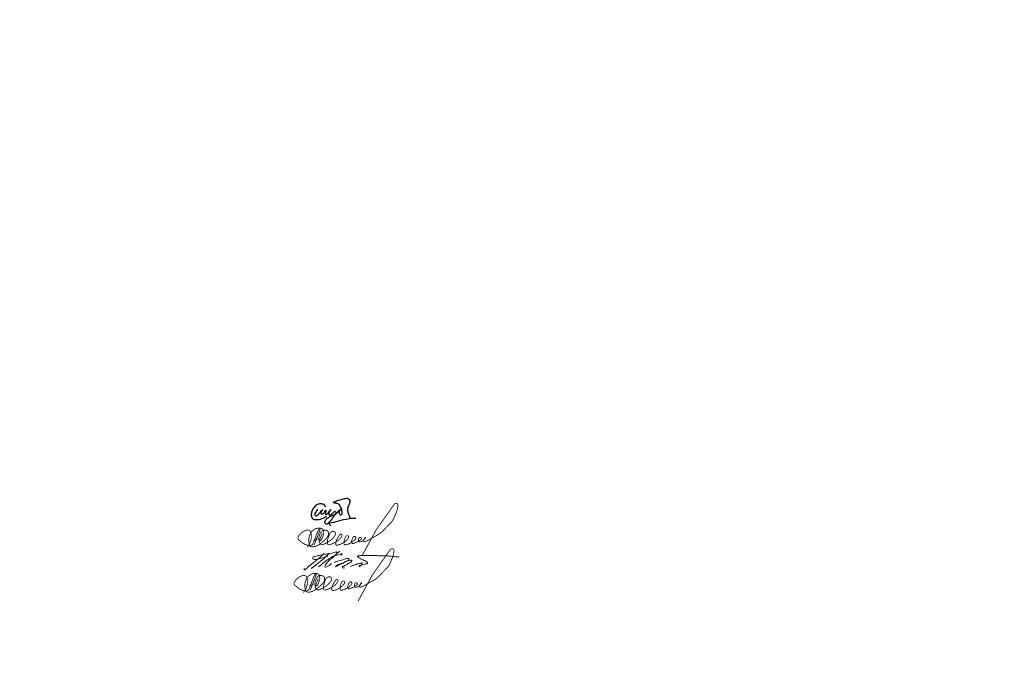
# Model space of a CAD drawing. Header units: millimetres. Extents: x 0 to 210, y 0 to 297.
# Tile 1 of 2: x 0 to 210, y 0 to 138. Entities that reach past the tile are written whole.
import ezdxf

# ---------------------------------------------------------------- set-up
doc = ezdxf.new("R2010")
doc.units = ezdxf.units.MM
doc.linetypes.add('K5LT32770', pattern=[0])
doc.linetypes.add('K5LT_THIN', pattern=[0])
doc.layers.add('Системный слой', color=7, linetype='Continuous')

# ---------------------------------------------------------------- blocks, each defined once
blk = doc.blocks.new('U0')
at = {"layer": 'Системный слой', "color": 7, "linetype": 'K5LT32770', "lineweight": 30}
for points, knots in [([(63.54, 33.5), (63.46, 33.32), (63.37, 33.15), (63.26, 32.98), (63.18, 32.85), (63.02, 32.74), (62.98, 32.6), (62.96, 32.49), (62.93, 32.36), (62.97, 32.27), (63, 32.21), (63.07, 32.13), (63.13, 32.11), (63.22, 32.06), (63.38, 32.12), (63.48, 32.17), (63.64, 32.24), (63.74, 32.41), (63.86, 32.54), (64.13, 32.82), (64.72, 33.54), (64.64, 33.41), (64.6, 33.36), (64.39, 33.16), (64.32, 33), (64.27, 32.88), (64.19, 32.73), (64.23, 32.62), (64.26, 32.56), (64.33, 32.48), (64.4, 32.45), (64.48, 32.42), (64.62, 32.49), (64.71, 32.54), (64.99, 32.66), (65.26, 33.38), (65.3, 33.28), (65.33, 33.22), (65.21, 32.9), (65.2, 32.71), (65.2, 32.6), (65.17, 32.43), (65.22, 32.38), (65.28, 32.34), (65.45, 32.38), (65.54, 32.43), (65.61, 32.47), (65.66, 32.55), (65.72, 32.61), (65.96, 32.84), (66.38, 33.44), (66.37, 33.39), (66.36, 33.36), (66.01, 32.98), (65.95, 32.73), (65.93, 32.62), (65.88, 32.47), (65.93, 32.38), (65.97, 32.32), (66.07, 32.26), (66.14, 32.25), (66.26, 32.22), (66.4, 32.38), (66.52, 32.46), (66.68, 32.57), (66.8, 32.72), (66.94, 32.84), (67.02, 32.9), (67.1, 32.98), (67.18, 33.03), (67.23, 33.05), (67.28, 33.09), (67.32, 33.09), (67.39, 33.08), (67.4, 32.91), (67.41, 32.82), (67.42, 32.64), (67.26, 32.46), (67.18, 32.3), (67.05, 32.06), (66.9, 31.84), (66.74, 31.62), (66.53, 31.31), (66.32, 30.98), (66.04, 30.73), (65.88, 30.58), (65.71, 30.36), (65.5, 30.33), (65.41, 30.31), (65.28, 30.29), (65.21, 30.34), (65.16, 30.38), (65.13, 30.48), (65.11, 30.56), (65.08, 30.68), (65.12, 30.83), (65.16, 30.95), (65.22, 31.16), (65.38, 31.34), (65.54, 31.49), (65.68, 31.62), (65.86, 31.72), (66.02, 31.82), (66.22, 31.94), (66.44, 32.04), (66.65, 32.14), (66.76, 32.2), (66.86, 32.26), (66.97, 32.31), (67.13, 32.37), (67.31, 32.37), (67.44, 32.46), (67.55, 32.53), (67.64, 32.65), (67.73, 32.74), (67.97, 32.96), (68.14, 33.27), (68.43, 33.4), (68.48, 33.42), (68.55, 33.45), (68.56, 33.45), (68.57, 33.45), (68.46, 33.38), (68.41, 33.34), (68.35, 33.29), (68.28, 33.25), (68.24, 33.19), (68.17, 33.1), (68.15, 32.96), (68.15, 32.85), (68.14, 32.72), (68.18, 32.59), (68.23, 32.48), (68.27, 32.41), (68.32, 32.32), (68.38, 32.29), (68.46, 32.25), (68.61, 32.29), (68.68, 32.35), (68.76, 32.41), (68.79, 32.55), (68.81, 32.66), (68.84, 32.83), (68.78, 33), (68.74, 33.17), (68.71, 33.32), (68.68, 33.47), (68.63, 33.61), (68.56, 33.79), (68.46, 33.95), (68.37, 34.11), (68.29, 34.24), (68.24, 34.4), (68.12, 34.49), (68.05, 34.54), (67.97, 34.56), (67.89, 34.6), (67.76, 34.65), (67.62, 34.69), (67.48, 34.73), (67.35, 34.77), (67.21, 34.8), (67.08, 34.85), (67.01, 34.87), (66.89, 34.89), (66.89, 34.92), (66.88, 34.96), (67.03, 35.01), (67.1, 35.05), (67.25, 35.13), (67.41, 35.18), (67.57, 35.24), (68.07, 35.43), (68.58, 35.61), (69.1, 35.71), (69.33, 35.75), (69.57, 35.85), (69.79, 35.81), (69.92, 35.78), (70.05, 35.74), (70.16, 35.66), (70.25, 35.59), (70.36, 35.49), (70.4, 35.37), (70.43, 35.27), (70.39, 35.14), (70.38, 35.03), (70.35, 34.81), (70.31, 34.58), (70.22, 34.38), (70.17, 34.25), (70.04, 34.14), (70, 34), (69.97, 33.9), (69.97, 33.79), (69.96, 33.68), (69.95, 33.55), (69.93, 33.41), (69.93, 33.28), (69.94, 33.12), (69.98, 32.96), (70.02, 32.81), (70.06, 32.68), (70.11, 32.56), (70.16, 32.44), (70.19, 32.34), (70.24, 32.24), (70.27, 32.13), (70.3, 32.04), (70.34, 31.95), (70.35, 31.86), (70.36, 31.76), (70.36, 31.67), (70.35, 31.58)], [0, 0, 0, 0, 1, 1, 1, 2, 2, 2, 3, 3, 3, 4, 4, 4, 5, 5, 5, 6, 6, 6, 7, 7, 7, 8, 8, 8, 9, 9, 9, 10, 10, 10, 11, 11, 11, 12, 12, 12, 13, 13, 13, 14, 14, 14, 15, 15, 15, 16, 16, 16, 17, 17, 17, 18, 18, 18, 19, 19, 19, 20, 20, 20, 21, 21, 21, 22, 22, 22, 23, 23, 23, 24, 24, 24, 25, 25, 25, 26, 26, 26, 27, 27, 27, 28, 28, 28, 29, 29, 29, 30, 30, 30, 31, 31, 31, 32, 32, 32, 33, 33, 33, 34, 34, 34, 35, 35, 35, 36, 36, 36, 37, 37, 37, 38, 38, 38, 39, 39, 39, 40, 40, 40, 41, 41, 41, 42, 42, 42, 43, 43, 43, 44, 44, 44, 45, 45, 45, 46, 46, 46, 47, 47, 47, 48, 48, 48, 49, 49, 49, 50, 50, 50, 51, 51, 51, 52, 52, 52, 53, 53, 53, 54, 54, 54, 55, 55, 55, 56, 56, 56, 57, 57, 57, 58, 58, 58, 59, 59, 59, 60, 60, 60, 61, 61, 61, 62, 62, 62, 63, 63, 63, 64, 64, 64, 65, 65, 65, 66, 66, 66, 67, 67, 67, 68, 68, 68, 69, 69, 69, 70, 70, 70, 71, 71, 71, 71]), ([(65.28, 33.99), (65.21, 34.15), (65.11, 34.27), (64.99, 34.37), (64.83, 34.51), (64.6, 34.59), (64.4, 34.62), (64.12, 34.67), (63.78, 34.61), (63.52, 34.5), (63.2, 34.36), (62.92, 34.06), (62.7, 33.78), (62.5, 33.51), (62.33, 33.18), (62.25, 32.85), (62.2, 32.6), (62.16, 32.32), (62.21, 32.08), (62.26, 31.86), (62.35, 31.59), (62.5, 31.45), (62.67, 31.3), (62.98, 31.28), (63.22, 31.26), (63.63, 31.22), (64.07, 31.36), (64.46, 31.49), (64.81, 31.61), (65.15, 31.77), (65.47, 31.97)], [0, 0, 0, 0, 1, 1, 1, 2, 2, 2, 3, 3, 3, 4, 4, 4, 5, 5, 5, 6, 6, 6, 7, 7, 7, 8, 8, 8, 9, 9, 9, 10, 10, 10, 10]), ([(66.44, 29.91), (66.2, 30.08), (66.06, 30.23), (66.01, 30.36), (65.89, 30.67), (67.02, 30.69), (67.52, 30.84), (68.21, 31.04), (68.91, 31.25), (69.62, 31.39), (70.05, 31.48), (70.49, 31.59), (70.93, 31.6), (71.18, 31.6), (71.43, 31.58), (71.68, 31.55)], [0, 0, 0, 0, 1, 1, 1, 2, 2, 2, 3, 3, 3, 4, 4, 4, 5, 5, 5, 5])]:
    blk.add_open_spline(points, degree=3, knots=knots, dxfattribs=at)
blk = doc.blocks.new('U1')
at = {"layer": 'Системный слой', "color": 7, "linetype": 'K5LT_THIN', "const_width": 0.18}
for points in [[(63.68, 18.65), (63.3, 17.69), (63.22, 17.51), (63.16, 17.3), (63.16, 17.22), (63.17, 17.15), (63.22, 17.12), (63.33, 17.13), (63.43, 17.24), (63.58, 17.41), (63.66, 17.54), (63.7, 17.65), (63.97, 18.43), (64.01, 18.7), (63.99, 18.97), (63.92, 19.34), (63.85, 19.51), (63.72, 19.65), (63.54, 19.74), (63.24, 19.78), (62.95, 19.78), (62.64, 19.76), (62.33, 19.69), (62.15, 19.61), (61.88, 19.43), (61.58, 19.22), (61.44, 19.04), (61.25, 18.74), (61.1, 18.47), (60.95, 18.08), (60.85, 17.75), (60.81, 17.41), (60.83, 16.9), (60.88, 16.46), (61, 16.09), (61.11, 15.95), (61.3, 15.83), (61.48, 15.79), (61.64, 15.79), (61.89, 15.83), (62.17, 15.89), (62.4, 15.96), (62.58, 16.05), (62.84, 16.17), (63.16, 16.36), (63.27, 16.45), (63.38, 16.54), (63.58, 16.71), (64.22, 17.24), (64.45, 17.47), (64.69, 17.74), (64.89, 18.03), (64.96, 18.22), (65.01, 18.47), (65.03, 18.72), (65, 18.88), (64.96, 19.04), (64.82, 19.18), (64.68, 19.27), (64.47, 19.32), (64.34, 19.34), (64.07, 19.34), (63.94, 19.34), (63.9, 19.34), (63.84, 19.33), (63.8, 19.31), (63.75, 19.29), (63.72, 19.26), (63.64, 19.18), (63.56, 19.09), (63.45, 18.95), (63.34, 18.79), (63.25, 18.62), (63.17, 18.45), (63.06, 18.14), (62.99, 17.9), (62.96, 17.65), (62.98, 17.21), (63.03, 16.99), (63.11, 16.73), (63.19, 16.58), (63.26, 16.48), (63.32, 16.39), (63.38, 16.35), (63.45, 16.31), (63.49, 16.3), (63.57, 16.28), (63.64, 16.28), (63.76, 16.28), (63.86, 16.31), (64.04, 16.36), (64.62, 16.66), (65.44, 17.17), (65.73, 17.41), (65.93, 17.61), (66.18, 17.89), (66.4, 18.2), (66.51, 18.42), (66.54, 18.47), (66.55, 18.54), (66.55, 18.62), (66.54, 18.69), (66.51, 18.78), (66.47, 18.87), (66.42, 18.93), (66.33, 19.01), (66.27, 19.04), (66.19, 19.07), (66.11, 19.08), (66.02, 19.08), (65.9, 19.07), (65.81, 19.04), (65.73, 19.01), (65.66, 18.97), (65.52, 18.87), (65.4, 18.75), (65.32, 18.64), (65.26, 18.54), (65.15, 18.29), (65.06, 18.04), (64.92, 17.63), (64.85, 17.36), (64.81, 17.09), (64.8, 16.76), (64.81, 16.6), (64.84, 16.48), (64.87, 16.39), (64.89, 16.34), (64.94, 16.29), (64.97, 16.26), (65.03, 16.25), (65.11, 16.24), (65.2, 16.26), (65.76, 16.43), (66.36, 16.7), (67.15, 17.22), (67.39, 17.44), (67.61, 17.69), (67.83, 17.98), (67.9, 18.16), (67.9, 18.29), (67.9, 18.35), (67.89, 18.39), (67.87, 18.42), (67.85, 18.45), (67.82, 18.48), (67.77, 18.51), (67.74, 18.52), (67.7, 18.53), (67.63, 18.52), (67.56, 18.49), (67.5, 18.45), (67.43, 18.4), (67.36, 18.31), (67.26, 18.16), (67.13, 17.97), (67.01, 17.79), (66.9, 17.56), (66.77, 17.28), (66.66, 17.04), (66.61, 16.87), (66.57, 16.63), (66.57, 16.44), (66.59, 16.27), (66.62, 16.24), (66.67, 16.18), (66.71, 16.16), (66.78, 16.14), (66.85, 16.14), (66.96, 16.15), (67.07, 16.18), (67.56, 16.34), (67.9, 16.5), (68.39, 16.8), (68.72, 17.04), (68.89, 17.19), (69.05, 17.39), (69.2, 17.61), (69.28, 17.75), (69.29, 17.88), (69.3, 17.97), (69.3, 18.02), (69.27, 18.08), (69.23, 18.13), (69.16, 18.18), (69.11, 18.19), (69.02, 18.19), (68.97, 18.19), (68.89, 18.16), (68.84, 18.13), (68.8, 18.1), (68.75, 18.03), (68.68, 17.93), (68.61, 17.79), (68.5, 17.56), (68.44, 17.39), (68.38, 17.15), (68.34, 16.89), (68.32, 16.66), (68.32, 16.52), (68.33, 16.45), (68.35, 16.39), (68.37, 16.34), (68.39, 16.29), (68.43, 16.24), (68.55, 16.21), (68.73, 16.23), (69.15, 16.34), (69.45, 16.47), (69.99, 16.77), (70.3, 17), (70.55, 17.23), (70.77, 17.43), (70.84, 17.57), (70.86, 17.78), (70.84, 17.88), (70.82, 17.93), (70.76, 17.98), (70.66, 18), (70.57, 18.01), (70.49, 18), (70.42, 17.98), (70.38, 17.95), (70.31, 17.87), (70.24, 17.75), (70.13, 17.54), (70.03, 17.31), (69.99, 17.14), (69.94, 16.98), (69.91, 16.84), (69.91, 16.78), (69.93, 16.71), (69.96, 16.67), (70.03, 16.58), (70.11, 16.51), (70.19, 16.5), (70.37, 16.53), (70.63, 16.63), (71.07, 16.81), (71.4, 16.97), (71.67, 17.14), (71.88, 17.29), (72.04, 17.44), (72.09, 17.53), (72.09, 17.6), (72.06, 17.66), (72.01, 17.71), (71.94, 17.75), (71.86, 17.78), (71.74, 17.79), (71.67, 17.78), (71.61, 17.78), (71.54, 17.74), (71.46, 17.63), (71.43, 17.55), (71.41, 17.43), (71.41, 17.33), (71.43, 17.19), (71.45, 17.05), (71.47, 16.96), (71.49, 16.9), (71.52, 16.87), (71.56, 16.84), (71.62, 16.83), (71.76, 16.83), (71.91, 16.85), (72.07, 16.93), (72.22, 17.02), (72.4, 17.14), (72.55, 17.28), (72.7, 17.42), (72.9, 17.66), (72.93, 17.72), (72.94, 17.79), (72.92, 17.81), (72.86, 17.81), (72.81, 17.78), (72.75, 17.68), (72.63, 17.51), (72.52, 17.3), (72.47, 17.21), (72.45, 17.06), (72.47, 16.99), (72.49, 16.94), (72.52, 16.9), (72.55, 16.87), (72.59, 16.86), (72.66, 16.86), (72.73, 16.88), (73.02, 16.99), (73.53, 17.22), (74.18, 17.6), (75.36, 18.25), (75.97, 18.63), (76.38, 18.97), (76.98, 19.55), (77.68, 20.3), (78.53, 21.17), (78.9, 21.77), (79.38, 22.89), (79.58, 23.38), (79.71, 23.86), (79.79, 24.26), (79.82, 24.57), (79.82, 24.71), (79.78, 24.88), (79.69, 25.01), (79.56, 25.07), (79.42, 25.08), (79.33, 25.06), (79.23, 25.02), (79.11, 24.93), (79.03, 24.84), (78.87, 24.62), (76.14, 20.77), (75.63, 20.04), (75.17, 19.37), (72.18, 13.92)], [(63.3, 19.61), (63.12, 19.6), (63.04, 19.56), (62.91, 19.44), (62.77, 19.18), (62.37, 18.16), (61.88, 16.84), (61.67, 16.41), (61.54, 16.25), (61.23, 16.09), (61.09, 16.06), (60.88, 16.06), (60.62, 16.11), (60.37, 16.19), (60.08, 16.3), (59.85, 16.42), (59.62, 16.52), (59.42, 16.67), (59.22, 16.84), (59, 17.01), (58.77, 17.18), (58.62, 17.34), (58.55, 17.45), (58.51, 17.61), (58.51, 17.77), (58.58, 17.95), (58.7, 18.16), (59.04, 18.56), (59.36, 18.86), (59.71, 19.09), (60.15, 19.28), (60.44, 19.36), (60.61, 19.39), (60.71, 19.38), (60.8, 19.36), (60.94, 19.3), (61.05, 19.23), (61.16, 19.09), (61.26, 18.86), (61.32, 18.48), (61.36, 18.19), (61.37, 17.8), (61.35, 17.59), (61.29, 17.33), (61.21, 17.01), (61.13, 16.78), (60.97, 16.42), (60.84, 16.19), (60.52, 15.74)], [(63.29, 19.61), (61.97, 16.19)], [(61.8, 17.1), (62.71, 17.54)]]:
    blk.add_lwpolyline(points, dxfattribs=at)
blk = doc.blocks.new('U2')
at = {"layer": 'Системный слой', "color": 7, "linetype": 'K5LT_THIN', "lineweight": 18}
blk.add_arc((42.91, 47.15), 32.63, 306.1798, 315.028, dxfattribs=at)
for points, knots in [([(60.75, 20.88), (60.74, 20.84), (60.7, 20.77), (60.65, 20.63), (60.83, 20.49), (61.17, 20.8), (61.51, 21.24), (62.17, 21.67), (62.82, 22.25), (63.55, 22.82), (64.29, 23.43), (64.7, 23.85), (64.9, 24.05)], [0, 0, 0, 0, 0.113653, 0.254015, 0.376707, 0.660679, 1.362779, 2.210229, 2.931504, 4.015017, 4.972839, 5.797245, 5.797245, 5.797245, 5.797245]), ([(65.75, 23.44), (65.22, 23.3), (64.32, 23.06), (63.32, 22.75), (62.67, 22.75), (62.44, 23.06), (62.58, 23.39), (62.98, 23.43), (63.46, 23.57), (64.3, 23.69), (65.45, 24.01), (66.57, 23.89), (67.52, 24.52), (67.78, 24.17), (67.65, 24.12), (67.54, 24.08)], [0, 0, 0, 0, 1.640413, 2.788647, 3.181003, 3.475016, 3.785471, 4.050237, 4.604416, 5.320544, 6.566646, 8.105837, 8.942503, 9.016001, 9.262776, 9.262776, 9.262776, 9.262776]), ([(63.75, 21.2), (64.16, 21.54), (64.9, 22.16), (65.98, 22.93), (66.94, 23.55), (67.89, 23.74), (68.45, 23.94), (68.74, 23.99), (68.79, 23.96), (68.8, 23.88), (68.7, 23.81), (68.63, 23.73), (68.57, 23.67), (68.56, 23.65)], [0, 0, 0, 0, 1.600081, 2.884789, 3.999168, 4.989608, 5.748814, 5.808954, 5.844678, 5.9081, 6.008557, 6.193433, 6.246811, 6.246811, 6.246811, 6.246811]), ([(68.18, 24.56), (67.89, 24.27), (67.31, 23.7), (66.69, 23.15), (66.39, 22.88)], [0, 0, 0, 0, 1.224779, 2.458686, 2.458686, 2.458686, 2.458686]), ([(70.56, 21.26), (70.76, 21.35), (71.16, 21.52), (71.71, 21.71), (72.32, 21.91), (72.67, 21.96), (73.05, 22.05), (73.07, 21.88), (72.87, 21.77), (72.8, 21.49), (72.65, 21.34), (72.35, 21.23), (72.5, 21.46), (72.7, 21.51), (72.99, 21.65), (73.37, 21.68), (73.72, 21.81), (73.98, 21.87), (74.22, 21.89), (74.17, 22.14), (74, 22.32), (73.65, 22.47), (73.3, 22.7), (72.9, 22.85), (72.58, 23.02), (72.31, 23.14), (72.14, 23.27), (72.01, 23.4), (72.11, 23.59), (72.43, 23.55), (72.88, 23.6), (74.11, 23.56), (75.5, 23.63), (76.98, 23.54), (77.94, 23.6), (78.75, 23.5), (79.5, 23.39), (80.1, 23.39), (80.57, 23.32), (80.8, 23.31), (80.91, 23.3)], [0, 0, 0, 0, 0.64163, 1.29356, 1.794076, 2.471833, 2.611863, 2.671968, 2.913963, 3.1978, 3.472127, 3.65366, 3.783753, 4.022062, 4.337011, 4.71493, 5.169515, 5.417604, 5.569151, 5.768386, 5.982635, 6.339042, 6.859114, 7.263983, 7.608077, 7.940186, 8.151131, 8.270542, 8.429415, 8.641048, 9.147181, 9.852258, 12.263923, 13.365611, 14.28805, 15.131885, 15.811435, 16.555968, 16.916296, 17.247859, 17.247859, 17.247859, 17.247859]), ([(66.3, 22.85), (66.07, 22.62), (65.69, 22.24), (65.25, 21.76), (64.88, 20.71), (65.8, 21.37), (66.51, 21.88)], [0, 0, 0, 0, 0.943722, 1.596659, 2.060412, 3.620108, 3.620108, 3.620108, 3.620108]), ([(67.11, 22.15), (67.43, 22.26), (67.94, 22.44), (68.65, 22.65), (69.21, 22.79), (69.67, 22.94), (70.02, 23.02), (70.3, 22.87), (70.09, 22.54), (69.56, 22.3), (68.65, 21.78), (68.07, 21.63), (67.26, 21.12), (67.73, 21.7), (68.4, 21.74), (69.46, 22.33), (70.13, 22.58), (70.96, 22.65), (70.69, 22.17), (70.25, 22.12), (69.86, 21.65), (69.32, 21.52), (69, 21.31), (68.76, 21.12), (68.98, 20.86), (69.19, 20.93), (69.34, 20.99)], [0, 0, 0, 0, 0.990963, 1.623035, 2.227872, 2.723593, 3.088374, 3.278162, 3.505494, 3.99811, 5.147713, 6.302849, 6.633495, 6.869523, 7.817376, 8.903985, 10.181806, 10.436559, 10.772489, 11.221547, 11.804027, 12.456012, 12.832551, 13.028922, 13.203282, 13.634223, 13.634223, 13.634223, 13.634223])]:
    blk.add_open_spline(points, degree=3, knots=knots, dxfattribs=at)
blk = doc.blocks.new('U3')
at = {"layer": 'Системный слой', "color": 7, "linetype": 'K5LT_THIN', "const_width": 0.18}
for points in [[(64.52, 28.32), (64.14, 27.35), (64.06, 27.17), (64, 26.97), (64, 26.89), (64, 26.82), (64.05, 26.78), (64.16, 26.8), (64.27, 26.9), (64.42, 27.07), (64.49, 27.21), (64.54, 27.32), (64.81, 28.09), (64.85, 28.36), (64.83, 28.64), (64.76, 29), (64.69, 29.17), (64.56, 29.31), (64.38, 29.4), (64.08, 29.44), (63.79, 29.44), (63.47, 29.42), (63.17, 29.35), (62.98, 29.27), (62.71, 29.09), (62.42, 28.88), (62.28, 28.7), (62.09, 28.4), (61.93, 28.13), (61.79, 27.74), (61.69, 27.41), (61.65, 27.07), (61.67, 26.56), (61.72, 26.12), (61.83, 25.76), (61.95, 25.61), (62.14, 25.5), (62.32, 25.45), (62.48, 25.45), (62.73, 25.49), (63.01, 25.55), (63.24, 25.62), (63.42, 25.72), (63.68, 25.83), (64, 26.03), (64.11, 26.11), (64.22, 26.2), (64.42, 26.37), (65.05, 26.9), (65.29, 27.13), (65.52, 27.41), (65.73, 27.7), (65.8, 27.88), (65.84, 28.14), (65.86, 28.38), (65.84, 28.54), (65.79, 28.71), (65.66, 28.84), (65.52, 28.93), (65.31, 28.98), (65.17, 29.01), (64.9, 29.01), (64.78, 29.01), (64.73, 29), (64.68, 28.99), (64.64, 28.98), (64.59, 28.95), (64.56, 28.92), (64.47, 28.84), (64.4, 28.76), (64.29, 28.62), (64.18, 28.46), (64.09, 28.28), (64.01, 28.11), (63.9, 27.8), (63.83, 27.56), (63.8, 27.32), (63.82, 26.87), (63.87, 26.65), (63.95, 26.39), (64.02, 26.24), (64.1, 26.14), (64.16, 26.05), (64.21, 26.01), (64.29, 25.97), (64.33, 25.96), (64.41, 25.94), (64.48, 25.94), (64.59, 25.94), (64.7, 25.97), (64.88, 26.03), (65.46, 26.32), (66.28, 26.84), (66.57, 27.07), (66.77, 27.27), (67.01, 27.55), (67.23, 27.87), (67.35, 28.08), (67.37, 28.13), (67.39, 28.2), (67.38, 28.28), (67.37, 28.35), (67.35, 28.44), (67.3, 28.54), (67.26, 28.59), (67.17, 28.67), (67.11, 28.71), (67.02, 28.73), (66.95, 28.74), (66.86, 28.74), (66.74, 28.73), (66.65, 28.71), (66.57, 28.67), (66.5, 28.63), (66.36, 28.53), (66.23, 28.41), (66.15, 28.3), (66.1, 28.2), (65.98, 27.95), (65.9, 27.7), (65.76, 27.29), (65.69, 27.02), (65.65, 26.76), (65.64, 26.42), (65.65, 26.27), (65.67, 26.14), (65.7, 26.05), (65.73, 26), (65.77, 25.95), (65.81, 25.92), (65.87, 25.91), (65.95, 25.91), (66.04, 25.92), (66.59, 26.09), (67.2, 26.36), (67.98, 26.88), (68.22, 27.11), (68.45, 27.35), (68.66, 27.64), (68.73, 27.83), (68.73, 27.95), (68.73, 28.01), (68.72, 28.06), (68.71, 28.08), (68.69, 28.11), (68.65, 28.15), (68.61, 28.17), (68.58, 28.19), (68.54, 28.19), (68.47, 28.18), (68.4, 28.16), (68.33, 28.12), (68.27, 28.06), (68.2, 27.97), (68.09, 27.82), (67.97, 27.64), (67.85, 27.45), (67.74, 27.22), (67.61, 26.95), (67.5, 26.7), (67.45, 26.53), (67.41, 26.3), (67.41, 26.11), (67.42, 25.93), (67.45, 25.9), (67.51, 25.85), (67.55, 25.82), (67.61, 25.8), (67.69, 25.8), (67.8, 25.81), (67.91, 25.85), (68.4, 26), (68.73, 26.16), (69.23, 26.46), (69.56, 26.7), (69.73, 26.86), (69.89, 27.05), (70.04, 27.27), (70.11, 27.41), (70.13, 27.54), (70.14, 27.63), (70.14, 27.69), (70.11, 27.74), (70.07, 27.8), (70, 27.84), (69.95, 27.85), (69.86, 27.85), (69.81, 27.85), (69.73, 27.83), (69.68, 27.79), (69.64, 27.76), (69.58, 27.69), (69.52, 27.59), (69.45, 27.45), (69.34, 27.22), (69.28, 27.06), (69.21, 26.82), (69.18, 26.55), (69.15, 26.32), (69.16, 26.19), (69.17, 26.11), (69.19, 26.05), (69.21, 26), (69.22, 25.95), (69.27, 25.9), (69.39, 25.87), (69.56, 25.9), (69.99, 26.01), (70.29, 26.13), (70.83, 26.43), (71.13, 26.67), (71.38, 26.89), (71.61, 27.1), (71.68, 27.24), (71.7, 27.44), (71.68, 27.54), (71.66, 27.59), (71.6, 27.64), (71.49, 27.66), (71.4, 27.67), (71.33, 27.67), (71.26, 27.64), (71.21, 27.61), (71.15, 27.53), (71.07, 27.41), (70.96, 27.2), (70.87, 26.97), (70.82, 26.8), (70.77, 26.64), (70.75, 26.5), (70.75, 26.44), (70.76, 26.37), (70.79, 26.33), (70.87, 26.24), (70.95, 26.18), (71.03, 26.16), (71.2, 26.19), (71.46, 26.29), (71.9, 26.47), (72.24, 26.63), (72.51, 26.8), (72.72, 26.96), (72.88, 27.1), (72.93, 27.2), (72.93, 27.26), (72.89, 27.33), (72.85, 27.37), (72.78, 27.41), (72.69, 27.44), (72.58, 27.45), (72.51, 27.44), (72.45, 27.44), (72.38, 27.4), (72.3, 27.29), (72.27, 27.21), (72.25, 27.1), (72.25, 27), (72.27, 26.85), (72.28, 26.72), (72.31, 26.63), (72.33, 26.57), (72.36, 26.53), (72.39, 26.5), (72.46, 26.49), (72.6, 26.49), (72.75, 26.51), (72.91, 26.59), (73.05, 26.68), (73.23, 26.81), (73.39, 26.95), (73.54, 27.09), (73.73, 27.33), (73.76, 27.38), (73.78, 27.45), (73.76, 27.48), (73.7, 27.48), (73.65, 27.44), (73.58, 27.35), (73.47, 27.17), (73.36, 26.97), (73.31, 26.87), (73.29, 26.72), (73.3, 26.65), (73.33, 26.6), (73.35, 26.56), (73.39, 26.54), (73.43, 26.52), (73.5, 26.52), (73.57, 26.54), (73.85, 26.65), (74.37, 26.88), (75.02, 27.27), (76.19, 27.92), (76.81, 28.3), (77.22, 28.63), (77.82, 29.21), (78.52, 29.96), (79.36, 30.83), (79.74, 31.43), (80.21, 32.55), (80.42, 33.04), (80.55, 33.52), (80.63, 33.92), (80.65, 34.23), (80.65, 34.37), (80.62, 34.54), (80.53, 34.67), (80.4, 34.73), (80.26, 34.74), (80.16, 34.73), (80.07, 34.69), (79.95, 34.59), (79.87, 34.5), (79.7, 34.28), (76.98, 30.43), (76.47, 29.71), (76.01, 29.03), (73.02, 23.59)], [(64.13, 29.28), (63.95, 29.26), (63.88, 29.23), (63.74, 29.1), (63.61, 28.85), (63.21, 27.83), (62.71, 26.5), (62.51, 26.07), (62.38, 25.92), (62.07, 25.75), (61.93, 25.72), (61.72, 25.72), (61.46, 25.78), (61.21, 25.86), (60.92, 25.97), (60.69, 26.08), (60.46, 26.19), (60.26, 26.34), (60.06, 26.5), (59.84, 26.68), (59.61, 26.85), (59.46, 27), (59.39, 27.12), (59.34, 27.27), (59.35, 27.43), (59.41, 27.62), (59.53, 27.82), (59.88, 28.23), (60.19, 28.53), (60.55, 28.75), (60.99, 28.94), (61.27, 29.03), (61.45, 29.05), (61.54, 29.05), (61.64, 29.03), (61.78, 28.96), (61.89, 28.89), (62, 28.76), (62.1, 28.52), (62.16, 28.15), (62.19, 27.85), (62.21, 27.47), (62.19, 27.26), (62.13, 26.99), (62.05, 26.67), (61.96, 26.44), (61.81, 26.08), (61.68, 25.85), (61.36, 25.4)], [(64.13, 29.27), (62.81, 25.86)], [(62.64, 26.76), (63.55, 27.2)]]:
    blk.add_lwpolyline(points, dxfattribs=at)

msp = doc.modelspace()

# ---------------------------------------------------------------- block references
at = {"layer": 'Системный слой'}
for name in ['U0', 'U3', 'U1', 'U2']:
    msp.add_blockref(name, (0, 0), dxfattribs=at)

doc.saveas('drawing.dxf')
